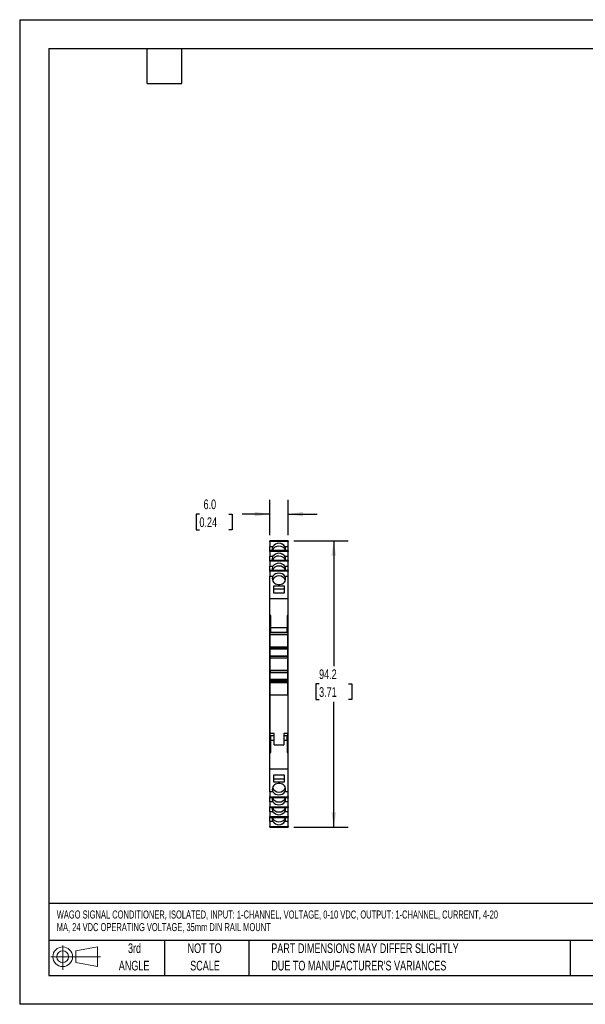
# Model space of a CAD drawing. Header units: millimetres. Extents: x 0 to 419, y 0 to 324.
# Tile 1 of 3: x 0 to 186, y 0 to 324. Entities that reach past the tile are written whole.
import ezdxf

# ---------------------------------------------------------------- set-up
doc = ezdxf.new("R2010")
doc.units = ezdxf.units.MM
doc.header["$LTSCALE"] = 1.5
doc.linetypes.add('CENTERX2', pattern=[20.32, 12.7, -2.54, 2.54, -2.54])
doc.layers.add('DIMENSIONS', color=140, linetype='Continuous', lineweight=25)
doc.layers.add('TEXT', color=140, linetype='Continuous', lineweight=25)
doc.layers.add('SLD-DEFPOINTS', color=7, linetype='Continuous')
doc.styles.add('SLDTEXTSTYLE0', font='TXT', dxfattribs={"width": 0.7})
doc.dimstyles.new('SLDDIMSTYLE0', dxfattribs={"dimtxt": 3.237012, "dimasz": 4.953, "dimexe": 0, "dimexo": 0.0625, "dimgap": 0.809253, "dimtad": 0, "dimtih": 1, "dimtoh": 1, "dimrnd": 1e-09, "dimzin": 12, "dimdsep": 46, "dimtxsty": 'SLDTEXTSTYLE0', "dimsah": 1, "dimcen": 0.09, "dimadec": 0, "dimazin": 3, "dimtfac": 1, "dimtofl": 0, "dimtmove": 0, "dimatfit": 3, "dimfxl": 0, "dimfrac": 2, "dimtolj": 1, "dimtzin": 12, "dimarcsym": 0})
doc.dimstyles.new('SLDDIMSTYLE1', dxfattribs={"dimtxt": 3.237012, "dimasz": 4.953, "dimexe": 0, "dimexo": 0.0625, "dimgap": 0.809253, "dimtad": 0, "dimtih": 1, "dimtoh": 1, "dimrnd": 1e-09, "dimzin": 4, "dimdsep": 46, "dimtxsty": 'SLDTEXTSTYLE0', "dimsah": 1, "dimcen": 0.09, "dimadec": 0, "dimazin": 1, "dimtfac": 1, "dimtmove": 0, "dimatfit": 0, "dimfxl": 0, "dimfrac": 2, "dimtolj": 1, "dimtzin": 12, "dimarcsym": 0})

# ---------------------------------------------------------------- blocks, each defined once
blk = doc.blocks.new('Block11')
at = {"color": 7, "linetype": 'Continuous', "lineweight": 18}
for p, q in [((3.88, 7.97), (3.88, 0)), ((8.22, 6.25), (15.26, 7.55)), ((15.26, 7.55), (15.26, 1.1)), ((0, 4.32), (16.31, 4.32)), ((8.22, 2.39), (8.22, 6.25)), ((8.22, 2.39), (15.26, 1.1))]:
    blk.add_line(p, q, dxfattribs=at)
for radius in [3.23, 1.93]:
    blk.add_circle((3.88, 4.32), radius, dxfattribs=at)
blk = doc.blocks.new('Block12')
at = {"layer": 'SLD-DEFPOINTS'}
blk.add_blockref('Block11', (0, 0), dxfattribs=at)
blk = doc.blocks.new('SW_NOTE_0')
at = {"layer": 'TEXT', "color": 0, "linetype": 'CENTERX2', "lineweight": 18, "attachment_point": 1, "style": 'SLDTEXTSTYLE0'}
for s, insert, char_height in [('WAGO SIGNAL CONDITIONER, ISOLATED, INPUT: 1-CHANNEL, VOLTAGE, 0-10 VDC, OUTPUT: 1-CHANNEL, CURRENT, 4-20', (0, 3.4), 2.63526), ('MA, 24 VDC OPERATING VOLTAGE, 35mm DIN RAIL MOUNT', (0, -0.74), 2.6353)]:
    blk.add_mtext(s, dxfattribs=dict(at, insert=insert, char_height=char_height))
blk = doc.blocks.new('SW_NOTE_0_3')
at = {"layer": 'TEXT', "color": 0, "linetype": 'CENTERX2', "lineweight": 18, "char_height": 3.175, "attachment_point": 1, "style": 'SLDTEXTSTYLE0'}
for s, insert in [('PART DIMENSIONS MAY DIFFER SLIGHTLY', (0, 4.09)), ("DUE TO MANUFACTURER'S VARIANCES", (0, -1.64))]:
    blk.add_mtext(s, dxfattribs=dict(at, insert=insert))
blk = doc.blocks.new('SW_NOTE_0_4')
at = {"layer": 'TEXT', "color": 0, "linetype": 'CENTERX2', "lineweight": 18, "char_height": 3.175, "attachment_point": 2, "style": 'SLDTEXTSTYLE0'}
for s, insert in [('NOT TO', (7.89, 4.09)), ('SCALE', (8.03, -1.64))]:
    blk.add_mtext(s, dxfattribs=dict(at, insert=insert))
blk = doc.blocks.new('SW_NOTE_0_5')
at = {"layer": 'TEXT', "color": 0, "linetype": 'CENTERX2', "lineweight": 18, "char_height": 3.175, "attachment_point": 2, "style": 'SLDTEXTSTYLE0'}
for s, insert in [('3rd', (3.47, 4.09)), ('ANGLE', (3.33, -1.64))]:
    blk.add_mtext(s, dxfattribs=dict(at, insert=insert))
blk = doc.blocks.new('_D')
at = {"layer": 'DIMENSIONS'}
for p, q in [((90.11, 152.48), (107.97, 152.48)), ((103.21, 152.48), (103.21, 111.23)), ((98.4, 105.36), (97.31, 105.36)), ((97.31, 105.36), (97.31, 100.21)), ((108.02, 105.36), (109.11, 105.36)), ((109.11, 105.36), (109.11, 100.21)), ((97.31, 100.21), (98.4, 100.21)), ((103.21, 58.24), (103.21, 99.49)), ((109.11, 100.21), (108.02, 100.21)), ((90.11, 58.24), (107.97, 58.24))]:
    blk.add_line(p, q, dxfattribs=at)
for points in [[(103.21, 152.48), (102.45, 147.52), (103.97, 147.52)], [(103.21, 58.24), (103.97, 63.19), (102.45, 63.19)]]:
    blk.add_solid(points, dxfattribs=at)
at = {"layer": 'DIMENSIONS', "char_height": 3.175, "attachment_point": 1, "style": 'SLDTEXTSTYLE0'}
for s, insert in [('94.2', (98.4, 110.17)), ('3.71', (98.4, 104.3))]:
    blk.add_mtext(s, dxfattribs=dict(at, insert=insert))
blk = doc.blocks.new('_D_1')
at = {"layer": 'DIMENSIONS'}
for p, q in [((82.21, 154.36), (82.21, 165.98)), ((88.21, 154.36), (88.21, 165.98)), ((59.07, 161.22), (57.99, 161.22)), ((57.99, 161.22), (57.99, 156.08)), ((68.69, 161.22), (69.78, 161.22)), ((69.78, 161.22), (69.78, 156.08)), ((82.21, 161.22), (73.08, 161.22)), ((88.21, 161.22), (97.73, 161.22)), ((57.99, 156.08), (59.07, 156.08)), ((69.78, 156.08), (68.69, 156.08))]:
    blk.add_line(p, q, dxfattribs=at)
for points in [[(82.21, 161.22), (77.26, 161.98), (77.26, 160.46)], [(88.21, 161.22), (93.16, 160.46), (93.16, 161.98)]]:
    blk.add_solid(points, dxfattribs=at)
at = {"layer": 'DIMENSIONS', "char_height": 3.175, "attachment_point": 1, "style": 'SLDTEXTSTYLE0'}
for s, insert in [('6.0', (60.42, 166.04)), ('0.24', (59.07, 160.17))]:
    blk.add_mtext(s, dxfattribs=dict(at, insert=insert))

msp = doc.modelspace()

# ---------------------------------------------------------------- linework, layer by layer
at = {"color": 7, "linetype": 'Continuous'}
for p, q in [((0.004, 323.854), (0.004, 0.004)), ((0.004, 323.854), (419.104, 323.854)), ((419.104, 0.004), (0.004, 0.004))]:
    msp.add_line(p, q, dxfattribs=at)
for p, q in [((88.209, 152.486), (82.209, 152.486)), ((82.209, 152.477), (82.209, 152.486)), ((82.209, 152.477), (88.209, 152.477)), ((82.209, 152.259), (82.209, 152.477)), ((88.209, 152.259), (82.209, 152.259)), ((82.209, 152.259), (82.209, 150.631)), ((88.209, 152.477), (88.209, 152.486)), ((88.209, 152.477), (88.209, 152.259)), ((88.209, 150.631), (88.209, 152.259)), ((82.209, 150.631), (83.247, 150.631)), ((82.209, 149.216), (82.209, 150.631)), ((88.209, 149.216), (82.209, 149.216)), ((82.209, 149.207), (82.209, 149.216)), ((82.209, 149.207), (88.209, 149.207)), ((82.209, 148.989), (82.209, 149.207)), ((88.209, 148.989), (82.209, 148.989)), ((82.209, 148.989), (82.209, 147.361)), ((87.171, 150.631), (88.209, 150.631)), ((88.209, 149.216), (88.209, 150.631)), ((88.209, 149.207), (88.209, 149.216)), ((88.209, 149.207), (88.209, 148.989)), ((88.209, 147.361), (88.209, 148.989)), ((82.209, 147.361), (83.247, 147.361)), ((82.209, 145.946), (82.209, 147.361)), ((88.209, 145.946), (82.209, 145.946)), ((82.209, 145.937), (82.209, 145.946)), ((82.209, 145.937), (88.209, 145.937)), ((82.209, 145.719), (82.209, 145.937)), ((87.171, 147.361), (88.209, 147.361)), ((88.209, 145.946), (88.209, 147.361)), ((88.209, 145.937), (88.209, 145.946)), ((88.209, 145.937), (88.209, 145.719)), ((88.209, 145.719), (82.209, 145.719)), ((82.209, 145.719), (82.209, 144.091)), ((82.209, 144.091), (83.247, 144.091)), ((82.209, 142.676), (82.209, 144.091)), ((88.209, 142.676), (82.209, 142.676)), ((82.209, 142.667), (82.209, 142.676)), ((82.209, 142.667), (88.209, 142.667)), ((82.209, 142.449), (82.209, 142.667)), ((87.171, 144.091), (88.209, 144.091)), ((88.209, 144.091), (88.209, 145.719)), ((88.209, 142.676), (88.209, 144.091)), ((88.209, 142.667), (88.209, 142.676)), ((88.209, 142.667), (88.209, 142.449)), ((88.209, 142.449), (82.209, 142.449)), ((82.209, 142.449), (82.209, 140.821)), ((82.209, 133.32), (82.209, 140.821)), ((82.209, 140.821), (83.244, 140.821)), ((87.174, 140.821), (88.209, 140.821)), ((88.209, 140.821), (88.209, 142.449)), ((88.209, 133.32), (88.209, 140.821)), ((87.009, 137.545), (83.409, 137.545)), ((83.409, 137.545), (83.409, 135.367)), ((87.009, 136.564), (83.409, 136.564)), ((87.009, 135.367), (87.009, 137.545)), ((88.209, 133.32), (82.209, 133.32)), ((82.209, 127.85), (82.209, 133.32)), ((83.409, 135.367), (87.009, 135.367)), ((88.209, 127.85), (88.209, 133.32)), ((82.534, 127.85), (82.209, 127.85)), ((82.209, 125.559), (82.209, 127.85)), ((82.534, 123.856), (82.534, 127.85)), ((88.209, 127.85), (87.884, 127.85)), ((87.884, 127.85), (87.884, 123.856)), ((88.209, 125.559), (88.209, 127.85)), ((82.209, 125.559), (82.534, 125.559)), ((82.209, 124.363), (82.209, 125.559)), ((82.534, 124.363), (82.209, 124.363)), ((82.209, 119.002), (82.209, 124.363)), ((87.884, 123.856), (82.534, 123.856)), ((82.534, 122.356), (82.534, 123.856)), ((87.884, 125.559), (88.209, 125.559)), ((88.209, 124.363), (87.884, 124.363)), ((87.884, 122.356), (87.884, 123.856)), ((88.209, 124.363), (88.209, 125.559)), ((88.209, 119.002), (88.209, 124.363)), ((82.309, 122.263), (88.109, 122.263)), ((82.309, 121.67), (82.309, 122.263)), ((82.309, 121.67), (88.109, 121.67)), ((82.309, 117.475), (82.309, 121.67)), ((82.534, 122.356), (87.884, 122.356)), ((88.109, 122.263), (88.109, 121.67)), ((88.109, 117.475), (88.109, 121.67)), ((82.309, 119.002), (82.209, 119.002)), ((82.209, 115.393), (82.209, 119.002)), ((88.109, 117.475), (82.309, 117.475)), ((82.309, 117.475), (82.309, 117.317)), ((82.309, 117.317), (88.109, 117.317)), ((82.309, 117.218), (82.309, 117.317)), ((88.109, 117.218), (82.309, 117.218)), ((82.309, 117.218), (82.309, 116.925)), ((82.309, 116.925), (88.109, 116.925)), ((82.309, 116.917), (82.309, 116.925)), ((88.109, 116.917), (82.309, 116.917)), ((82.309, 116.917), (82.309, 116.913)), ((82.309, 116.913), (88.109, 116.913)), ((82.309, 114.563), (82.309, 116.913)), ((88.209, 119.002), (88.109, 119.002)), ((88.109, 117.317), (88.109, 117.475)), ((88.109, 117.317), (88.109, 117.218)), ((88.109, 116.925), (88.109, 117.218)), ((88.109, 116.925), (88.109, 116.917)), ((88.109, 116.913), (88.109, 116.917)), ((88.109, 114.563), (88.109, 116.913)), ((88.209, 115.393), (88.209, 119.002)), ((82.309, 115.393), (82.209, 115.393)), ((82.209, 95.319), (82.209, 115.393)), ((88.109, 114.563), (82.309, 114.563)), ((82.309, 114.423), (82.309, 114.563)), ((88.109, 114.423), (82.309, 114.423)), ((82.309, 114.423), (82.309, 113.972)), ((82.309, 113.972), (88.109, 113.972)), ((82.309, 113.963), (82.309, 113.972)), ((82.309, 113.963), (88.109, 113.963)), ((82.309, 109.763), (82.309, 113.963)), ((88.209, 115.393), (88.109, 115.393)), ((88.109, 114.563), (88.109, 114.423)), ((88.109, 113.972), (88.109, 114.423)), ((88.109, 113.972), (88.109, 113.963)), ((88.109, 109.763), (88.109, 113.963)), ((88.209, 95.319), (88.209, 115.393)), ((88.109, 109.763), (82.309, 109.763)), ((82.309, 109.753), (82.309, 109.763)), ((88.109, 109.753), (82.309, 109.753)), ((82.309, 109.753), (82.309, 109.302)), ((82.309, 109.302), (88.109, 109.302)), ((82.309, 109.163), (82.309, 109.302)), ((82.309, 109.163), (88.109, 109.163)), ((82.309, 106.813), (82.309, 109.163)), ((88.109, 109.763), (88.109, 109.753)), ((88.109, 109.302), (88.109, 109.753)), ((88.109, 109.302), (88.109, 109.163)), ((88.109, 106.813), (88.109, 109.163)), ((88.109, 106.813), (82.309, 106.813)), ((82.309, 106.813), (82.309, 106.809)), ((82.309, 106.809), (88.109, 106.809)), ((82.309, 106.717), (82.309, 106.809)), ((88.109, 106.717), (82.309, 106.717)), ((82.309, 106.717), (82.309, 106.423)), ((82.309, 106.423), (88.109, 106.423)), ((82.309, 106.063), (82.309, 106.423)), ((88.109, 106.063), (82.309, 106.063)), ((82.309, 106.063), (82.309, 105.866)), ((82.309, 105.866), (88.109, 105.866)), ((82.309, 101.763), (82.309, 105.866)), ((88.109, 106.809), (88.109, 106.813)), ((88.109, 106.809), (88.109, 106.717)), ((88.109, 106.423), (88.109, 106.717)), ((88.109, 106.423), (88.109, 106.063)), ((88.109, 105.866), (88.109, 106.063)), ((88.109, 101.763), (88.109, 105.866)), ((82.309, 101.763), (88.109, 101.763)), ((82.309, 89.063), (82.309, 101.763)), ((88.109, 101.763), (88.109, 89.063)), ((82.309, 95.319), (82.209, 95.319)), ((82.209, 91.71), (82.209, 95.319)), ((88.209, 95.319), (88.109, 95.319)), ((88.209, 91.71), (88.209, 95.319)), ((82.309, 91.71), (82.209, 91.71)), ((82.209, 86.348), (82.209, 91.71)), ((88.209, 91.71), (88.109, 91.71)), ((88.209, 86.348), (88.209, 91.71)), ((83.609, 89.063), (82.309, 89.063)), ((82.309, 88.463), (82.309, 89.063)), ((82.309, 88.463), (83.609, 88.463)), ((82.534, 86.856), (82.534, 88.356)), ((83.609, 88.356), (82.534, 88.356)), ((83.609, 85.363), (83.609, 89.063)), ((88.109, 89.063), (86.809, 89.063)), ((86.809, 89.063), (86.809, 85.363)), ((86.809, 88.463), (88.109, 88.463)), ((87.884, 88.356), (86.809, 88.356)), ((87.884, 86.856), (87.884, 88.356)), ((88.109, 88.463), (88.109, 89.063)), ((82.209, 86.348), (82.534, 86.348)), ((82.209, 85.153), (82.209, 86.348)), ((82.209, 82.861), (82.209, 85.153)), ((82.534, 85.153), (82.209, 85.153)), ((82.534, 86.856), (83.609, 86.856)), ((82.534, 82.861), (82.534, 86.856)), ((83.609, 85.363), (86.809, 85.363)), ((86.809, 86.856), (87.884, 86.856)), ((87.884, 86.856), (87.884, 82.861)), ((88.209, 86.348), (87.884, 86.348)), ((88.209, 85.153), (87.884, 85.153)), ((88.209, 85.153), (88.209, 86.348)), ((88.209, 82.861), (88.209, 85.153)), ((82.209, 82.861), (82.534, 82.861)), ((82.209, 77.392), (82.209, 82.861)), ((87.884, 82.861), (88.209, 82.861)), ((88.209, 77.392), (88.209, 82.861)), ((82.209, 69.891), (82.209, 77.392)), ((88.209, 77.392), (82.209, 77.392)), ((83.409, 75.345), (83.409, 73.167)), ((87.009, 75.345), (83.409, 75.345)), ((87.009, 73.167), (87.009, 75.345)), ((88.209, 69.891), (88.209, 77.392)), ((83.409, 74.148), (87.009, 74.148)), ((83.409, 73.167), (87.009, 73.167)), ((83.244, 69.891), (82.209, 69.891)), ((82.209, 69.891), (82.209, 68.263)), ((82.209, 68.263), (88.209, 68.263)), ((82.209, 68.045), (82.209, 68.263)), ((88.209, 68.045), (82.209, 68.045)), ((82.209, 68.036), (82.209, 68.045)), ((82.209, 68.036), (88.209, 68.036)), ((82.209, 66.621), (82.209, 68.036)), ((88.209, 69.891), (87.174, 69.891)), ((88.209, 68.263), (88.209, 69.891)), ((88.209, 68.263), (88.209, 68.045)), ((88.209, 68.036), (88.209, 68.045)), ((88.209, 66.621), (88.209, 68.036)), ((83.247, 66.621), (82.209, 66.621)), ((82.209, 66.621), (82.209, 64.993)), ((82.209, 64.993), (88.209, 64.993)), ((82.209, 64.775), (82.209, 64.993)), ((88.209, 64.775), (82.209, 64.775)), ((82.209, 64.766), (82.209, 64.775)), ((88.209, 66.621), (87.171, 66.621)), ((88.209, 64.993), (88.209, 66.621)), ((88.209, 64.993), (88.209, 64.775)), ((88.209, 64.766), (88.209, 64.775)), ((82.209, 64.766), (88.209, 64.766)), ((82.209, 63.351), (82.209, 64.766)), ((83.247, 63.351), (82.209, 63.351)), ((82.209, 63.351), (82.209, 61.723)), ((82.209, 61.723), (88.209, 61.723)), ((82.209, 61.505), (82.209, 61.723)), ((88.209, 63.351), (87.171, 63.351)), ((88.209, 63.351), (88.209, 64.766)), ((88.209, 61.723), (88.209, 63.351)), ((88.209, 61.723), (88.209, 61.505)), ((88.209, 61.505), (82.209, 61.505)), ((82.209, 61.496), (82.209, 61.505)), ((82.209, 61.496), (88.209, 61.496)), ((82.209, 60.081), (82.209, 61.496)), ((83.247, 60.081), (82.209, 60.081)), ((82.209, 60.081), (82.209, 58.453)), ((82.209, 58.453), (88.209, 58.453)), ((82.209, 58.235), (82.209, 58.453)), ((88.209, 60.081), (87.171, 60.081)), ((88.209, 61.496), (88.209, 61.505)), ((88.209, 60.081), (88.209, 61.496)), ((88.209, 58.453), (88.209, 60.081)), ((88.209, 58.453), (88.209, 58.235)), ((88.209, 58.235), (82.209, 58.235)), ((82.209, 58.226), (82.209, 58.235)), ((82.209, 58.226), (88.209, 58.226)), ((88.209, 58.226), (88.209, 58.235))]:
    msp.add_line(p, q)
at = {"flags": 128}
for points in [[(83.244, 140.821), (83.078, 140.437), (83.01, 140.031), (83.043, 139.622), (83.175, 139.228), (83.4, 138.867), (83.708, 138.557), (84.085, 138.311), (84.513, 138.14), (84.973, 138.053), (85.444, 138.053), (85.904, 138.14), (86.333, 138.311), (86.709, 138.557), (87.017, 138.867), (87.243, 139.228), (87.375, 139.622), (87.407, 140.031), (87.339, 140.437), (87.174, 140.821)], [(87.174, 69.891), (87.339, 70.275), (87.407, 70.681), (87.375, 71.09), (87.243, 71.484), (87.017, 71.845), (86.709, 72.155), (86.333, 72.401), (85.904, 72.572), (85.444, 72.659), (84.973, 72.659), (84.513, 72.572), (84.085, 72.401), (83.708, 72.155), (83.4, 71.845), (83.175, 71.484), (83.043, 71.09), (83.01, 70.681), (83.078, 70.275), (83.244, 69.891)]]:
    msp.add_lwpolyline(points, dxfattribs=at)
for centre, radius, start, end in [((84.706, 149.765), 1.697, 149.31004, 198.87078), ((85.093, 148.573), 2.128, 86.86643, 160.81784), ((85.209, 149.202), 2.427, 36.06466, 143.93534), ((85.294, 148.527), 2.174, 20.07372, 92.24201), ((85.712, 149.765), 1.697, 341.12922, 30.68996), ((84.706, 146.495), 1.697, 149.31004, 198.87078), ((85.093, 145.303), 2.128, 86.86643, 160.81784), ((85.209, 145.932), 2.427, 36.06466, 143.93534), ((85.294, 145.257), 2.174, 20.07372, 92.24201), ((85.712, 146.495), 1.697, 341.12922, 30.68996), ((84.706, 143.225), 1.697, 149.31004, 198.87078), ((85.093, 142.033), 2.128, 86.86643, 160.81784), ((85.209, 142.662), 2.427, 36.06466, 143.93534), ((85.294, 141.987), 2.174, 20.07372, 92.24201), ((85.712, 143.225), 1.697, 341.12922, 30.68996), ((85.093, 138.769), 2.128, 86.8662, 160.81652), ((85.209, 139.396), 2.427, 35.93777, 144.06223), ((85.294, 138.722), 2.174, 20.07511, 92.24217), ((84.706, 67.487), 1.697, 161.12922, 210.68996), ((85.124, 71.99), 2.174, 200.07372, 272.24201), ((85.209, 71.316), 2.427, 215.94314, 324.05686), ((85.325, 71.944), 2.128, 266.86643, 340.81784), ((85.712, 67.487), 1.697, 329.31004, 18.87078), ((85.124, 68.725), 2.174, 200.07372, 272.24201), ((85.209, 68.05), 2.427, 216.06466, 323.93534), ((85.325, 68.679), 2.128, 266.86643, 340.81784), ((84.706, 64.217), 1.697, 161.12922, 210.68996), ((85.124, 65.455), 2.174, 200.07372, 272.24201), ((85.209, 64.78), 2.427, 216.06466, 323.93534), ((85.325, 65.409), 2.128, 266.86643, 340.81784), ((85.712, 64.217), 1.697, 329.31004, 18.87078), ((84.706, 60.947), 1.697, 161.12922, 210.68996), ((85.124, 62.185), 2.174, 200.07372, 272.24201), ((85.209, 61.51), 2.427, 216.06466, 323.93534), ((85.325, 62.139), 2.128, 266.86643, 340.81784), ((85.712, 60.947), 1.697, 329.31004, 18.87078)]:
    msp.add_arc(centre, radius, start, end)
at = {"layer": 'TEXT'}
for p, q in [((9.525, 314.325), (409.575, 314.325)), ((9.525, 314.325), (9.525, 9.525)), ((41.91, 302.895), (41.91, 314.325)), ((53.34, 302.895), (53.34, 314.325)), ((41.91, 302.895), (53.34, 302.895)), ((409.575, 33.189), (9.525, 33.189)), ((409.575, 20.955), (9.525, 20.955)), ((47.625, 20.955), (47.625, 9.525)), ((75.317, 20.955), (75.317, 9.525)), ((180.97, 20.955), (180.97, 9.525)), ((9.525, 9.525), (409.575, 9.525))]:
    msp.add_line(p, q, dxfattribs=at)

# ---------------------------------------------------------------- block references
at = {"layer": 'SLD-DEFPOINTS'}
msp.add_blockref('Block12', (10.257, 11.331), dxfattribs=at)
at = {"layer": 'TEXT', "linetype": 'CENTERX2', "lineweight": 18}
for name, p in [('SW_NOTE_0', (12.18, 27.459)), ('SW_NOTE_0_5', (34.271, 15.953)), ('SW_NOTE_0_4', (52.886, 15.953)), ('SW_NOTE_0_3', (82.679, 15.953))]:
    msp.add_blockref(name, p, dxfattribs=at)

# ---------------------------------------------------------------- dimensions: what is measured, and where the dimension line sits
at = {"layer": 'DIMENSIONS'}
dim = msp.add_linear_dim(base=(88.209, 161.221), p1=(82.209, 152.457), p2=(88.209, 152.457), dimstyle='SLDDIMSTYLE1', dxfattribs=at)
dim.commit()
dim.dimension.update_dxf_attribs({"geometry": '_D_1', "text_midpoint": (63.883, 161.221), "dimtype": 160})
dim = msp.add_linear_dim(base=(103.209, 58.235), p1=(88.209, 152.477), p2=(88.209, 58.235), angle=90, dimstyle='SLDDIMSTYLE0', dxfattribs=at)
dim.commit()
dim.dimension.update_dxf_attribs({"geometry": '_D', "text_midpoint": (103.209, 105.356), "dimtype": 160})

doc.saveas('drawing.dxf')
